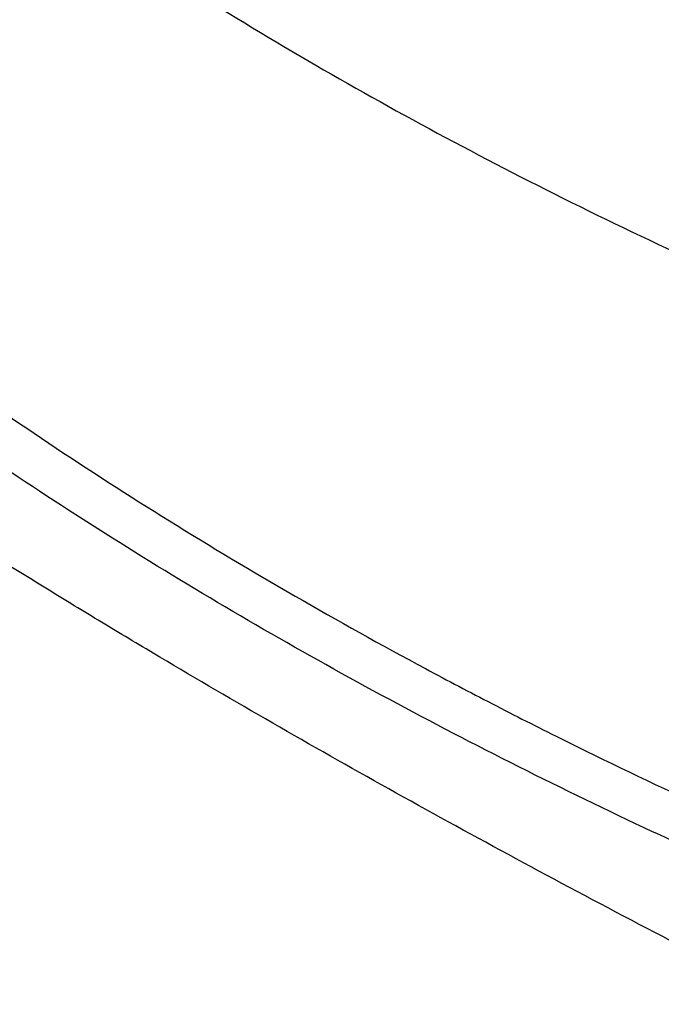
# Model space of a CAD drawing. Header units: millimetres. Extents: x 82 to 1337, y -230 to 1154.
# Tile 214 of 217: x 1009 to 1055, y 924 to 995. Entities that reach past the tile are written whole.
import ezdxf

# ---------------------------------------------------------------- set-up
doc = ezdxf.new("R2010")
doc.units = ezdxf.units.MM

msp = doc.modelspace()

# ---------------------------------------------------------------- linework, layer by layer
at = {"color": 7, "linetype": 'Continuous', "lineweight": 25}
for points, knots in [([(968.887, 1040.408), (972.961, 1035.788), (977.319, 1031.284), (986.598, 1022.506), (991.52, 1018.234), (998.028, 1013.041), (999.346, 1012.011), (1002.009, 1009.972), (1003.355, 1008.962), (1007.437, 1005.963), (1010.216, 1004.003), (1018.723, 998.24), (1024.621, 994.553), (1036.864, 987.488), (1043.21, 984.109), (1056.35, 977.659), (1063.145, 974.589), (1073.682, 970.218), (1077.251, 968.8), (1084.507, 966.045), (1088.18, 964.712), (1099.318, 960.851), (1106.91, 958.46), (1114.669, 956.25)], [0, 0, 0, 0, 0.125, 0.125, 0.25, 0.25, 0.28125, 0.28125, 0.3125, 0.3125, 0.375, 0.375, 0.5, 0.5, 0.625, 0.625, 0.75, 0.75, 0.8125, 0.8125, 0.875, 0.875, 1, 1, 1, 1]), ([(966.835, 1001.214), (970.95, 996.797), (975.331, 992.48), (984.624, 984.045), (989.536, 979.926), (997.302, 973.899), (999.96, 971.913), (1005.39, 968.006), (1008.163, 966.083), (1016.659, 960.409), (1022.556, 956.748), (1031.75, 951.444), (1034.874, 949.707), (1039.647, 947.148), (1041.251, 946.303), (1044.482, 944.634), (1046.109, 943.808), (1054.302, 939.727), (1061.04, 936.611), (1074.879, 930.675), (1081.98, 927.853), (1096.547, 922.506), (1104.013, 919.981), (1111.665, 917.605)], [0, 0, 0, 0, 0.125, 0.125, 0.25, 0.25, 0.3125, 0.3125, 0.375, 0.375, 0.5, 0.5, 0.5625, 0.5625, 0.59375, 0.59375, 0.625, 0.625, 0.75, 0.75, 0.875, 0.875, 1, 1, 1, 1]), ([(1106.339, 916.007), (1099.004, 918.363), (1091.833, 920.859), (1077.815, 926.128), (1070.968, 928.9), (1062.612, 932.54), (1060.951, 933.277), (1057.649, 934.768), (1056.008, 935.523), (1051.124, 937.808), (1047.918, 939.363), (1038.451, 944.117), (1032.34, 947.407), (1023.474, 952.525), (1020.568, 954.262), (1014.858, 957.796), (1012.051, 959.595), (1003.811, 965.064), (998.551, 968.811), (988.496, 976.505), (983.701, 980.454), (977.999, 985.515), (976.872, 986.534), (974.653, 988.581), (973.56, 989.609), (970.328, 992.709), (968.238, 994.795), (966.213, 996.9)], [0, 0, 0, 0, 0.125, 0.125, 0.25, 0.25, 0.28125, 0.28125, 0.3125, 0.3125, 0.375, 0.375, 0.5, 0.5, 0.5625, 0.5625, 0.625, 0.625, 0.75, 0.75, 0.875, 0.875, 0.90625, 0.90625, 0.9375, 0.9375, 1, 1, 1, 1]), ([(1098.908, 907.351), (1085.695, 913.4), (1072.984, 919.556), (1057.735, 927.371), (1054.715, 928.941), (1048.763, 932.081), (1045.828, 933.652), (1037.144, 938.37), (1031.518, 941.52), (1023.324, 946.251), (1020.634, 947.83), (1016.66, 950.199), (1015.345, 950.989), (1012.742, 952.567), (1011.454, 953.354), (1005.073, 957.286), (1000.169, 960.414), (986.05, 969.748), (977.424, 975.904), (969.582, 982.009)], [0, 0, 0, 0, 0.25, 0.25, 0.3125, 0.3125, 0.375, 0.375, 0.5, 0.5, 0.5625, 0.5625, 0.59375, 0.59375, 0.625, 0.625, 0.75, 0.75, 1, 1, 1, 1])]:
    msp.add_open_spline(points, degree=3, knots=knots, dxfattribs=at)

doc.saveas('drawing.dxf')
